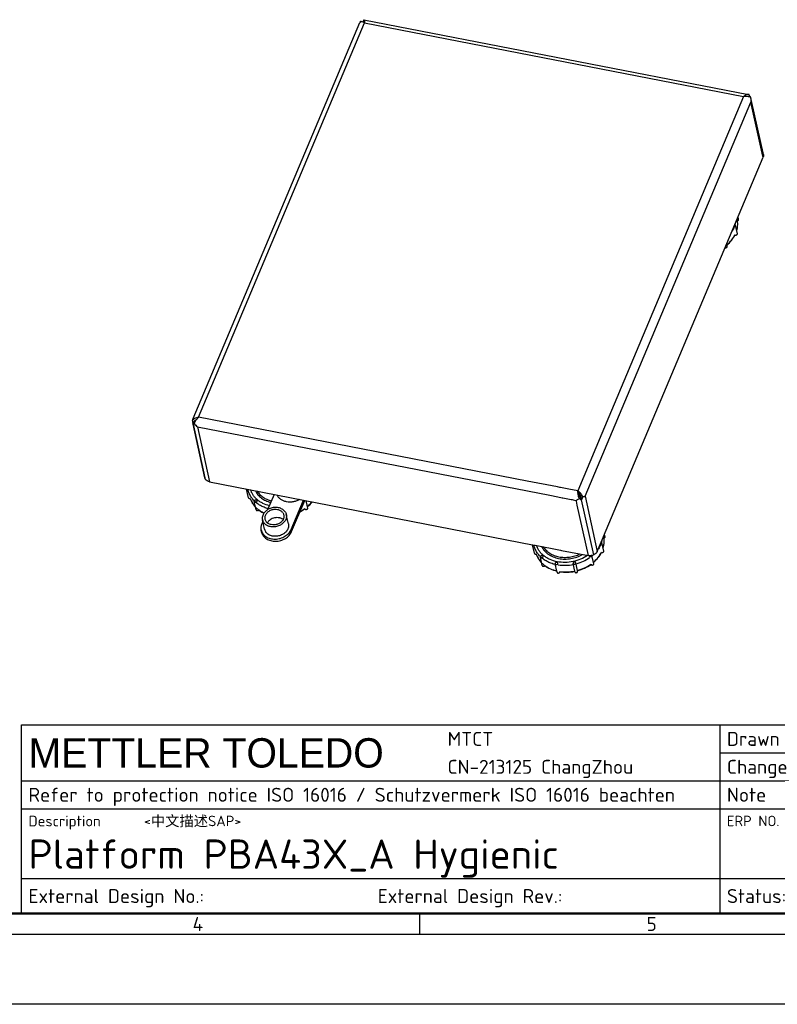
# Model space of a CAD drawing. Header units: millimetres. Extents: x 0 to 1680, y 0 to 1188.
# Tile 5 of 7: x 891 to 1325, y 0 to 564. Entities that reach past the tile are written whole.
import ezdxf
from ezdxf.enums import TextEntityAlignment as Align

# ---------------------------------------------------------------- set-up
doc = ezdxf.new("R2010")
doc.units = ezdxf.units.MM
doc.header["$LTSCALE"] = 4
doc.layers.add('00_COMPONENTS', color=7, linetype='Continuous')
doc.layers.add('AXES', color=7, linetype='Continuous')
doc.layers.add('AM_BOR', color=7, linetype='Continuous', lineweight=50)
doc.styles.add('MT logo', font='avgcbol_.ttf')
doc.styles.add('Note', font='isocpeur.ttf')

# ---------------------------------------------------------------- blocks, each defined once
blk = doc.blocks.new('MT_ISO_A3')
at = {"layer": 'AM_BOR', "lineweight": 50}
blk.add_line((407, 13), (23, 13), dxfattribs=at)
at = {"layer": 'AM_BOR', "lineweight": 25}
for p, q in [((280, 13), (280, 10)), ((410, 10), (20, 10))]:
    blk.add_line(p, q, dxfattribs=at)
at = {"layer": 'Defpoints', "lineweight": 25}
blk.add_line((420, 0), (0, 0), dxfattribs=at)
at = {"layer": 'AM_BOR', "lineweight": 25, "char_height": 2, "attachment_point": 4, "style": 'Note'}
for s, insert in [('\\fISOCPEUR|b0|i0;\\H2.0000;4', (247.5, 11.5)), ('\\fISOCPEUR|b0|i0;\\H2.0000;5', (312.5, 11.5))]:
    blk.add_mtext(s, dxfattribs=dict(at, insert=insert))
blk = doc.blocks.new('*U11')
at = {"layer": 'AM_BOR', "lineweight": 25}
for p, q in [((-184, 27), (0, 27)), ((-184, 0), (-184, 27)), ((-84, 27), (-84, 0)), ((-84, 23), (-12, 23)), ((-184, 19), (0, 19)), ((-184, 15), (0, 15)), ((-184, 5), (0, 5)), ((0, 0), (-184, 0))]:
    blk.add_line(p, q, dxfattribs=at)
at = {"layer": 'AM_BOR', "lineweight": 25, "style": 'Note'}
for s, p in [('Drawn', (-83, 25)), ('Change', (-83, 21)), ('Refer to protection notice ISO 16016 / Schutzvermerk ISO 16016 beachten', (-183, 17)), ('Note', (-83, 17)), ('External Design No.:', (-183, 2.5)), ('External Design Rev.:', (-133, 2.5)), ('Status:', (-83, 2.5))]:
    blk.add_text(s, height=2, dxfattribs=at).set_placement(p, align=Align.MIDDLE_LEFT)
for s, height, p in [('Description', 1.5217, (-183, 14)), ('ERP NO.', 1.5, (-83, 14))]:
    blk.add_text(s, height=height, dxfattribs=at).set_placement(p, align=Align.TOP_LEFT)
at = {"layer": 'AM_BOR', "lineweight": 25}
for tag, height, style, p in [('GEN-TITLE-CMPNY{13.8}', 4.2, 'MT logo', (-183, 23)), ('PLANT{19}', 2, 'Note', (-123, 25)), ('GEN-TITLE-NAME{11}', 2, 'Note', (-72, 25)), ('GEN-TITLE-SCA{4.0}', 2, 'Note', (-22, 25)), ('ADDRESS{19}', 2, 'Note', (-123, 21)), ('GEN-TITLE-ISSM{11}', 2, 'Note', (-72, 21)), ('GEN-TITLE-SIZ{4.0}', 2, 'Note', (-22, 21)), ('NOTE{19}', 2, 'Note', (-72, 17)), ('REPLACES{9}', 2, 'Note', (-20, 17)), ('GEN-TITLE-DES1{23.3}', 4.2, 'Note', (-183, 8.5)), ('GEN-TITLE-NR{15.7}', 4.2, 'Note', (-83, 8.5)), ('GEN-TITLE-DWG{11}', 2, 'Note', (-157.96, 2.5)), ('GEN-TITLE-DWGREV{10}', 2, 'Note', (-106.49, 2.5))]:
    blk.add_attdef(tag, text='', height=height, dxfattribs=dict(at, style=style)).set_placement(p, align=Align.MIDDLE_LEFT)
at = {"layer": 'AM_BOR', "lineweight": 25, "style": 'Note'}
for tag, p in [('GEN-TITLE-DAT{7}', (-34, 25)), ('GEN-TITLE-ISSD{7}', (-34, 21))]:
    blk.add_attdef(tag, text='', height=2, dxfattribs=at).set_placement(p, align=Align.MIDDLE_RIGHT)
blk.add_attdef('GEN-TITLE-DES2{54.3}', text='', height=1.5, dxfattribs=at).set_placement((-166.5, 14), align=Align.TOP_LEFT)
blk.add_attdef('GEN-TITLE-REV{3.3}', text='', height=4.2, dxfattribs=at).set_placement((-8, 8.5), align=Align.MIDDLE_CENTER)
at = {"layer": 'AM_BOR', "lineweight": 25, "style": 'Note', "flags": 8}
for tag, p in [('GEN-TITLE-DACT{8.3}', (-74.02, 2.5)), ('GEN-TITLE-WT{10}', (-48, 2.5)), ('GEN-TITLE-LUNIT{4.3}', (-19.9, 2.5)), ('GEN-TITLE-SHEETS{2}', (-4.5, 2.5))]:
    blk.add_attdef(tag, text='', height=2, dxfattribs=at).set_placement(p, align=Align.MIDDLE_LEFT)
blk.add_attdef('GEN-TITLE-SHEET{2}', text='', height=2, dxfattribs=at).set_placement((-5.5, 2.5), align=Align.MIDDLE_RIGHT)

msp = doc.modelspace()

# ---------------------------------------------------------------- linework, layer by layer
at = {"color": 7, "linetype": 'Continuous'}
for p, q in [((990.33, 335.47), (1085.75, 562.28)), ((1086.07, 562.94), (1085.75, 562.28)), ((1088.09, 563.89), (1088.14, 563.9)), ((1088.14, 563.9), (1308.43, 521.05)), ((1088.38, 562.78), (1088.4, 562.66)), ((1088.4, 562.66), (1088.45, 562.09)), ((1308.7, 520.98), (1308.43, 521.05)), ((1309.69, 519.43), (1309.68, 519.45)), ((1309.95, 518.25), (1309.75, 519.13)), ((1316.72, 487.56), (1309.95, 518.25)), ((1225.36, 267.87), (1316.75, 485.1)), ((1316.91, 486.69), (1316.72, 487.56)), ((989.86, 334.36), (989.85, 334.23)), ((989.85, 334.23), (989.85, 334.23)), ((989.86, 334.36), (990.33, 335.47)), ((990.17, 332.8), (990.11, 333.05)), ((990.22, 332.56), (990.17, 332.8)), ((990.28, 332.3), (990.22, 332.56)), ((990.3, 332.18), (990.28, 332.3)), ((997.08, 301.49), (990.3, 332.18)), ((997.43, 300.65), (997.08, 301.49)), ((999.71, 299.2), (1184.7, 263.22)), ((1210.7, 293.35), (1210.64, 293.6)), ((1223.99, 264.62), (1225.1, 267.27)), ((1225.1, 267.27), (1225.36, 267.87)), ((1184.7, 263.22), (1185.62, 263.04)), ((1185.62, 263.04), (1186.14, 262.94)), ((1186.14, 262.94), (1200.62, 260.12)), ((1200.62, 260.12), (1201.3, 259.99)), ((1201.3, 259.99), (1216.68, 257)), ((1221.79, 259.4), (1223.99, 264.62))]:
    msp.add_line(p, q, dxfattribs=at)
at = {"color": 9, "linetype": 'Continuous'}
for p, q in [((993.46, 336.3), (1088.45, 562.09)), ((1088.45, 562.09), (1305.52, 519.86)), ((1305.52, 519.86), (1224.32, 326.85)), ((1214.83, 290.97), (1309.78, 516.66)), ((1316.23, 487.45), (1309.78, 516.66)), ((1316.42, 486.58), (1316.23, 487.45)), ((1316.75, 485.1), (1316.42, 486.58)), ((990.56, 332.44), (990.69, 332.75)), ((990.69, 332.75), (990.85, 333.13)), ((990.85, 333.13), (990.89, 333.23)), ((990.89, 333.23), (991.27, 334.11)), ((1181.66, 299.69), (993.46, 336.3)), ((990.47, 332.22), (990.56, 332.44)), ((992.75, 330.77), (1194.59, 291.51)), ((992.75, 330.77), (999.71, 299.2)), ((1224.32, 326.85), (1210.53, 294.08)), ((1198.98, 296.33), (1181.66, 299.69)), ((1200.38, 296.05), (1198.98, 296.33)), ((1200.73, 295.99), (1200.38, 296.05)), ((1205.41, 295.07), (1200.73, 295.99)), ((1210.53, 294.08), (1205.41, 295.07)), ((1022.93, 289.76), (1022.93, 289.74)), ((1022.97, 289.77), (1022.97, 289.75)), ((1194.59, 291.51), (1199.15, 290.62)), ((1199.15, 290.62), (1201.62, 290.14)), ((1201.62, 290.14), (1202.09, 290.05)), ((1202.09, 290.05), (1206.77, 289.14)), ((1206.77, 289.14), (1206.89, 289.11)), ((1206.89, 289.11), (1207.24, 289.05)), ((1207.24, 289.05), (1207.29, 289.04)), ((1207.29, 289.04), (1207.86, 288.93)), ((1207.86, 288.93), (1209.46, 288.62)), ((1209.46, 288.62), (1209.71, 288.57)), ((1209.78, 288.24), (1209.71, 288.57)), ((1210.32, 285.81), (1209.78, 288.24)), ((1214.83, 290.97), (1221.79, 259.4)), ((1216.68, 257), (1210.32, 285.81)), ((1186.73, 257.9), (1186.74, 257.88)), ((1186.78, 257.91), (1186.78, 257.89))]:
    msp.add_line(p, q, dxfattribs=at)
at = {"color": 3, "linetype": 'Continuous'}
for p, q in [((997.24, 301.52), (990.47, 332.22)), ((997.24, 301.52), (990.47, 332.22)), ((997.43, 300.65), (997.24, 301.52)), ((997.43, 300.65), (997.24, 301.52)), ((1219.74, 257.41), (1212.78, 288.97)), ((1219.74, 257.41), (1212.78, 288.97))]:
    msp.add_line(p, q, dxfattribs=at)
at = {"color": 7, "linetype": 'Continuous'}
msp.add_lwpolyline([(1210.76, 293.12), (1210.71, 293.28), (1210.7, 293.35)], dxfattribs=at)
for centre, radius, start, end in [((1085.04, 557.39), 5.79, 65.4536, 66.0257), ((1084.81, 556.89), 6.34, 62.3348, 65.433), ((1080.64, 566.87), 8.04, 328.6779, 329.8686), ((1084.35, 555.99), 7.35, 58.814, 62.3741), ((1082.29, 566.02), 6.18, 334.4436, 339.8681), ((1083.99, 555.39), 8.05, 56.3227, 58.8612), ((1306.67, 512.25), 7.7, 97.6656, 98.5537), ((1306.8, 511.28), 8.67, 78.7274, 80.6283), ((1286.59, 509.13), 25.06, 24.5204, 24.9556), ((992.81, 332.4), 3.47, 146.6606, 148.3379), ((999.12, 330.24), 8.29, 133.0381, 135.9211), ((996.83, 335), 6.94, 200.954, 202.9529), ((996.31, 334.78), 6.38, 202.9725, 203.7023), ((989.93, 332.87), 0.907, 327.6088, 330.9534), ((997.73, 337.72), 8.54, 216.0431, 216.9365), ((998.1, 338.01), 9, 217.0054, 233.5563), ((1205.8, 286.98), 8.53, 53.9248, 56.3274), ((1205.62, 286.73), 8.84, 52.6386, 53.9341), ((1205.54, 286.62), 8.97, 51.3941, 52.6395), ((1205.52, 286.59), 9.01, 47.0479, 51.3996), ((1234.07, 296.37), 23.65, 187.8795, 188.8355), ((1203.78, 269.95), 22.47, 260.8685, 261.0312)]:
    msp.add_arc(centre, radius, start, end, dxfattribs=at)
at = {"color": 9, "linetype": 'Continuous'}
for centre, radius, start, end in [((1287.56, 450.7), 13.85, 342.3173, 348.2714), ((1034.71, 293.78), 12.45, 198.9467, 204.1922), ((1034.89, 293.86), 12.65, 204.1844, 207.9218), ((1035.21, 294.04), 13.01, 207.9235, 214.5103), ((1035.54, 294.25), 13.41, 214.4784, 216.0289), ((1040.86, 303.01), 23.32, 297.4669, 305.197), ((1041.45, 302.14), 22.27, 305.2685, 305.4158), ((1211.09, 268.92), 13.85, 342.3173, 348.2714), ((1198.51, 261.92), 12.45, 198.9467, 204.1922), ((1198.7, 262), 12.65, 204.1844, 207.9218), ((1199.02, 262.17), 13.01, 207.9235, 214.5103), ((1199.35, 262.39), 13.41, 214.4784, 216.0289), ((1205.34, 272.74), 20.85, 310.1325, 311.8119), ((1205.25, 270.28), 22.27, 305.2685, 305.4158)]:
    msp.add_arc(centre, radius, start, end, dxfattribs=at)
at = {"color": 3, "linetype": 'Continuous'}
for centre, radius, start, end in [((993.88, 331.99), 3.42, 166.9442, 172.6081), ((993.76, 332.02), 3.3, 157.2393, 166.9521), ((993.97, 331.98), 3.51, 172.602, 176.194), ((1205.42, 287.66), 7.76, 45.7627, 47.2165), ((1205.47, 287.7), 7.69, 38.4723, 45.8131)]:
    msp.add_arc(centre, radius, start, end, dxfattribs=at)
at = {"color": 7, "linetype": 'Continuous'}
for points, knots in [([(1086.08, 562.94), (1086.13, 562.97), (1086.3, 562.99), (1086.75, 562.93), (1087.13, 562.8), (1087.39, 562.68)], [0, 0, 0, 0, 0.142535, 0.356992, 1, 1, 1, 1]), ([(1087.87, 563.35), (1087.85, 563.31), (1087.76, 563.13), (1087.67, 562.96), (1087.59, 562.83)], [0, 0, 0, 0, 0.241869, 1, 1, 1, 1]), ([(1088.14, 563.9), (1088.17, 563.89), (1088.23, 563.82), (1088.27, 563.66), (1088.31, 563.42), (1088.34, 563.23), (1088.35, 563.12)], [0, 0, 0, 0, 0.108873, 0.304388, 0.601838, 1, 1, 1, 1]), ([(1088.35, 563.12), (1088.35, 563.1), (1088.36, 562.98), (1088.37, 562.86), (1088.38, 562.78)], [0, 0, 0, 0, 0.234577, 1, 1, 1, 1]), ([(1308.43, 521.05), (1308.2, 521.09), (1307.7, 521.1), (1306.95, 520.88), (1306.21, 520.46), (1305.75, 520.08), (1305.52, 519.86)], [0, 0, 0, 0, 0.217319, 0.451304, 0.711748, 1, 1, 1, 1]), ([(1308.21, 519.84), (1308.01, 519.87), (1307.16, 519.98), (1306.29, 519.97), (1305.64, 519.88)], [0, 0, 0, 0, 0.239554, 1, 1, 1, 1]), ([(1309.68, 519.45), (1309.59, 519.48), (1309.21, 519.62), (1308.81, 519.72), (1308.5, 519.78)], [0, 0, 0, 0, 0.228639, 1, 1, 1, 1]), ([(1309.02, 520.33), (1308.99, 520.39), (1308.89, 520.6), (1308.78, 520.82), (1308.7, 520.98)], [0, 0, 0, 0, 0.25545, 1, 1, 1, 1]), ([(1309.32, 519.71), (1309.29, 519.76), (1309.19, 519.97), (1309.09, 520.18), (1309.02, 520.33)], [0, 0, 0, 0, 0.255009, 1, 1, 1, 1]), ([(1309.78, 516.66), (1309.81, 516.89), (1309.9, 517.81), (1309.84, 518.75), (1309.69, 519.43)], [0, 0, 0, 0, 0.249011, 1, 1, 1, 1]), ([(1316.91, 486.69), (1316.97, 486.43), (1316.99, 485.88), (1316.85, 485.35), (1316.75, 485.1)], [0, 0, 0, 0, 0.490902, 1, 1, 1, 1]), ([(1301.63, 443.05), (1301.77, 443.52), (1302, 444.47), (1302.19, 445.92), (1302.21, 447.36), (1302.12, 448.32), (1302.05, 448.79)], [0, 0, 0, 0, 0.254293, 0.505107, 0.753353, 1, 1, 1, 1]), ([(1296.08, 434.85), (1297.05, 435.67), (1298.8, 437.46), (1300.16, 439.58), (1300.7, 440.67)], [0, 0, 0, 0, 0.5113, 1, 1, 1, 1]), ([(989.85, 334.23), (989.88, 334.09), (990.02, 333.51), (990.18, 332.94), (990.34, 332.51)], [0, 0, 0, 0, 0.239509, 1, 1, 1, 1]), ([(989.91, 334.31), (989.96, 334.4), (990.2, 334.73), (990.5, 335.02), (990.75, 335.21)], [0, 0, 0, 0, 0.245659, 1, 1, 1, 1]), ([(990.75, 335.21), (990.93, 335.36), (991.76, 335.9), (992.73, 336.19), (993.46, 336.3)], [0, 0, 0, 0, 0.238899, 1, 1, 1, 1]), ([(990.83, 332.7), (990.89, 332.8), (991.12, 333.22), (991.37, 333.63), (991.57, 333.93)], [0, 0, 0, 0, 0.237659, 1, 1, 1, 1]), ([(991.57, 333.93), (991.92, 334.49), (992.43, 335.2), (993.02, 335.85), (993.17, 336.01)], [0, 0, 0, 0, 0.754316, 1, 1, 1, 1]), ([(990.47, 332.22), (990.49, 332.21), (990.59, 332.24), (990.65, 332.32), (990.69, 332.39)], [0, 0, 0, 0, 0.205962, 1, 1, 1, 1]), ([(990.72, 332.43), (990.73, 332.45), (990.77, 332.54), (990.81, 332.63), (990.83, 332.7)], [0, 0, 0, 0, 0.23042, 1, 1, 1, 1]), ([(999.71, 299.2), (999.24, 299.29), (998.35, 299.61), (997.66, 300.28), (997.43, 300.65)], [0, 0, 0, 0, 0.523833, 1, 1, 1, 1]), ([(1026.01, 294.07), (1026.2, 293.68), (1026.63, 292.91), (1027.43, 291.83), (1028.36, 290.84), (1029.79, 289.62), (1031.89, 288.37), (1033.76, 287.7), (1034.73, 287.45)], [0, 0, 0, 0, 0.115955, 0.23381, 0.354084, 0.477166, 0.732298, 1, 1, 1, 1]), ([(1027.05, 293.86), (1027.46, 293.19), (1028.45, 291.93), (1030.34, 290.35), (1032.59, 289.12), (1034.25, 288.56), (1035.11, 288.35)], [0, 0, 0, 0, 0.234234, 0.478157, 0.733415, 1, 1, 1, 1]), ([(1210.65, 293.13), (1210.64, 293.21), (1210.59, 293.53), (1210.56, 293.84), (1210.53, 294.08)], [0, 0, 0, 0, 0.262944, 1, 1, 1, 1]), ([(1022.93, 289.74), (1023.09, 289.28), (1023.46, 288.37), (1024.17, 287.07), (1025.02, 285.85), (1025.68, 285.09), (1026.03, 284.73)], [0, 0, 0, 0, 0.246022, 0.494066, 0.745116, 1, 1, 1, 1]), ([(1043.81, 287.8), (1043.19, 287.92), (1042.3, 288.19), (1041.2, 288.71), (1040.45, 289.18), (1039.78, 289.71), (1039.2, 290.31), (1038.71, 290.96), (1038.45, 291.43), (1038.34, 291.68)], [0, 0, 0, 0, 0.269195, 0.398986, 0.525297, 0.6482, 0.76796, 0.885021, 1, 1, 1, 1]), ([(1051.46, 289.12), (1050.89, 288.79), (1049.68, 288.23), (1047.74, 287.72), (1045.76, 287.56), (1044.44, 287.68), (1043.81, 287.8)], [0, 0, 0, 0, 0.249482, 0.502476, 0.754183, 1, 1, 1, 1]), ([(1055.79, 284.94), (1056.05, 285.15), (1057.02, 286.02), (1057.92, 286.99), (1058.52, 287.76)], [0, 0, 0, 0, 0.25428, 1, 1, 1, 1]), ([(1209.71, 288.57), (1209.85, 288.64), (1210.46, 288.99), (1211.03, 289.43), (1211.44, 289.79)], [0, 0, 0, 0, 0.222775, 1, 1, 1, 1]), ([(1211.44, 289.79), (1211.17, 290.5), (1210.92, 291.49), (1210.74, 292.49), (1210.7, 292.74)], [0, 0, 0, 0, 0.75503, 1, 1, 1, 1]), ([(1211.44, 289.79), (1211.53, 289.69), (1211.92, 289.34), (1212.39, 289.06), (1212.78, 288.97)], [0, 0, 0, 0, 0.248152, 1, 1, 1, 1]), ([(1213.46, 290.73), (1213.36, 290.96), (1212.89, 291.87), (1212.22, 292.66), (1211.66, 293.19)], [0, 0, 0, 0, 0.247316, 1, 1, 1, 1]), ([(1212.78, 288.97), (1212.87, 289.11), (1213.19, 289.66), (1213.37, 290.27), (1213.46, 290.73)], [0, 0, 0, 0, 0.260618, 1, 1, 1, 1]), ([(1213.46, 290.73), (1213.73, 290.75), (1214.19, 290.8), (1214.65, 290.9), (1214.83, 290.97)], [0, 0, 0, 0, 0.576527, 1, 1, 1, 1]), ([(1027.88, 283.11), (1028.11, 282.94), (1029.06, 282.26), (1030.08, 281.69), (1030.87, 281.32)], [0, 0, 0, 0, 0.246081, 1, 1, 1, 1]), ([(1051.52, 282.09), (1051.77, 282.22), (1052.76, 282.75), (1053.7, 283.35), (1054.38, 283.84)], [0, 0, 0, 0, 0.252313, 1, 1, 1, 1]), ([(1225.16, 261.27), (1225.3, 261.74), (1225.52, 262.7), (1225.71, 264.14), (1225.74, 265.59), (1225.65, 266.54), (1225.58, 267.02)], [0, 0, 0, 0, 0.254293, 0.505107, 0.753353, 1, 1, 1, 1]), ([(1189.82, 262.21), (1190.03, 261.78), (1190.5, 260.94), (1191.39, 259.78), (1192.44, 258.72), (1194.07, 257.44), (1196.45, 256.16), (1199.67, 255.22), (1202.53, 254.94), (1204.88, 255.03), (1207.25, 255.32), (1210.13, 256.07), (1212.3, 257.05), (1213.33, 257.64)], [0, 0, 0, 0, 0.053775, 0.108536, 0.164559, 0.222045, 0.341599, 0.467375, 0.598227, 0.665036, 0.732339, 0.867054, 1, 1, 1, 1]), ([(1190.86, 262), (1191.08, 261.64), (1191.56, 260.95), (1192.72, 259.65), (1194.48, 258.25), (1196.99, 257.01), (1199.8, 256.21), (1202.8, 255.89), (1205.88, 256.07), (1208.92, 256.73), (1210.85, 257.48), (1211.78, 257.93)], [0, 0, 0, 0, 0.054194, 0.109449, 0.22367, 0.343641, 0.46919, 0.599336, 0.732501, 0.866744, 1, 1, 1, 1]), ([(1221.79, 259.4), (1221.61, 258.97), (1221.03, 258.16), (1220.2, 257.62), (1219.74, 257.41)], [0, 0, 0, 0, 0.478516, 1, 1, 1, 1]), ([(1186.74, 257.88), (1186.9, 257.42), (1187.26, 256.51), (1187.97, 255.21), (1188.83, 253.99), (1189.49, 253.23), (1189.84, 252.87)], [0, 0, 0, 0, 0.246022, 0.494066, 0.745116, 1, 1, 1, 1]), ([(1219.74, 257.41), (1219.27, 257.18), (1218.25, 256.88), (1217.18, 256.9), (1216.68, 257)], [0, 0, 0, 0, 0.504088, 1, 1, 1, 1]), ([(1219.6, 253.08), (1220.57, 253.9), (1222.33, 255.69), (1223.69, 257.8), (1224.22, 258.89)], [0, 0, 0, 0, 0.5113, 1, 1, 1, 1]), ([(1191.69, 251.25), (1192.68, 250.51), (1194.87, 249.22), (1197.28, 248.41), (1198.53, 248.1)], [0, 0, 0, 0, 0.488768, 1, 1, 1, 1]), ([(1210.43, 248.34), (1211.83, 248.72), (1214.54, 249.7), (1217.04, 251.15), (1218.19, 251.97)], [0, 0, 0, 0, 0.50541, 1, 1, 1, 1]), ([(1200.27, 247.76), (1201.68, 247.54), (1204.57, 247.36), (1207.45, 247.68), (1208.87, 247.97)], [0, 0, 0, 0, 0.495251, 1, 1, 1, 1])]:
    msp.add_open_spline(points, degree=3, knots=knots, dxfattribs=at)
at = {"color": 3, "linetype": 'Continuous'}
for points, knots in [([(1087.59, 562.62), (1087.62, 562.64), (1087.72, 562.7), (1087.84, 562.73), (1087.92, 562.72)], [0, 0, 0, 0, 0.302462, 1, 1, 1, 1]), ([(1087.92, 562.72), (1088.01, 562.7), (1088.13, 562.59), (1088.25, 562.39), (1088.31, 562.26), (1088.34, 562.18)], [0, 0, 0, 0, 0.390116, 0.663167, 1, 1, 1, 1]), ([(990.72, 333.3), (990.87, 333.66), (991.33, 334.35), (991.98, 334.85), (992.34, 335.05)], [0, 0, 0, 0, 0.489625, 1, 1, 1, 1]), ([(990.47, 332.22), (990.49, 332.24), (990.59, 332.35), (990.69, 332.47), (990.77, 332.56)], [0, 0, 0, 0, 0.229778, 1, 1, 1, 1]), ([(1212.78, 288.97), (1212.51, 289.24), (1212.04, 289.87), (1211.34, 291.25), (1210.98, 292.38), (1210.76, 293.12)], [0, 0, 0, 0, 0.241083, 0.501093, 1, 1, 1, 1]), ([(1212.78, 288.97), (1212.82, 289.6), (1212.57, 290.88), (1211.9, 291.98), (1211.5, 292.48)], [0, 0, 0, 0, 0.491847, 1, 1, 1, 1])]:
    msp.add_open_spline(points, degree=3, knots=knots, dxfattribs=at)
at = {"color": 9, "linetype": 'Continuous'}
for points, knots in [([(1301.62, 443.14), (1301.78, 443.67), (1302.03, 444.75), (1302.21, 446.39), (1302.18, 448.02), (1302.01, 449.09), (1301.9, 449.61)], [0, 0, 0, 0, 0.255351, 0.506183, 0.7539, 1, 1, 1, 1]), ([(1296.04, 435), (1297.01, 435.81), (1298.75, 437.56), (1300.11, 439.64), (1300.65, 440.71)], [0, 0, 0, 0, 0.512308, 1, 1, 1, 1]), ([(1300.3, 445.25), (1300.21, 445.03), (1299.81, 444.15), (1299.34, 443.32), (1298.95, 442.71)], [0, 0, 0, 0, 0.246224, 1, 1, 1, 1]), ([(1023.52, 290.51), (1023.11, 291.15), (1022.39, 292.49), (1021.93, 293.93), (1021.77, 294.67)], [0, 0, 0, 0, 0.503143, 1, 1, 1, 1]), ([(1033.94, 285.55), (1032.66, 285.87), (1030.8, 286.54), (1028.56, 287.81), (1027.07, 288.91), (1025.77, 290.16), (1024.66, 291.54), (1023.78, 293.03), (1023.34, 294.08), (1023.17, 294.62)], [0, 0, 0, 0, 0.269516, 0.399081, 0.525022, 0.64756, 0.767126, 0.884342, 1, 1, 1, 1]), ([(1025.35, 288.27), (1025.17, 288.44), (1024.51, 289.14), (1023.92, 289.91), (1023.52, 290.51)], [0, 0, 0, 0, 0.253547, 1, 1, 1, 1]), ([(1033.23, 283.87), (1032.46, 284.08), (1030.97, 284.58), (1028.87, 285.57), (1026.98, 286.79), (1025.86, 287.76), (1025.35, 288.27)], [0, 0, 0, 0, 0.261567, 0.515497, 0.761548, 1, 1, 1, 1]), ([(1055.76, 285.08), (1056.01, 285.29), (1056.95, 286.13), (1057.82, 287.05), (1058.41, 287.78)], [0, 0, 0, 0, 0.254455, 1, 1, 1, 1]), ([(1024.7, 286.37), (1024.8, 286.23), (1025.22, 285.67), (1025.68, 285.15), (1026.05, 284.78)], [0, 0, 0, 0, 0.247696, 1, 1, 1, 1]), ([(1026.05, 284.78), (1026.19, 284.63), (1026.78, 284.06), (1027.42, 283.53), (1027.92, 283.17)], [0, 0, 0, 0, 0.246898, 1, 1, 1, 1]), ([(1027.92, 283.17), (1028.15, 283), (1029.11, 282.34), (1030.13, 281.77), (1030.93, 281.41)], [0, 0, 0, 0, 0.245607, 1, 1, 1, 1]), ([(1225.15, 261.37), (1225.31, 261.9), (1225.56, 262.98), (1225.74, 264.62), (1225.7, 266.25), (1225.54, 267.31), (1225.42, 267.84)], [0, 0, 0, 0, 0.255351, 0.506183, 0.7539, 1, 1, 1, 1]), ([(1187.33, 258.65), (1186.91, 259.28), (1186.2, 260.62), (1185.74, 262.07), (1185.57, 262.81)], [0, 0, 0, 0, 0.503143, 1, 1, 1, 1]), ([(1216.17, 257.08), (1214.94, 256.23), (1212.26, 254.77), (1207.89, 253.41), (1203.34, 252.9), (1198.88, 253.27), (1195.4, 254.33), (1192.93, 255.6), (1191.27, 256.73), (1189.83, 258.02), (1188.61, 259.47), (1187.64, 261.05), (1187.16, 262.18), (1186.97, 262.76)], [0, 0, 0, 0, 0.13226, 0.267441, 0.40246, 0.534265, 0.660379, 0.720932, 0.779679, 0.836704, 0.892208, 0.946504, 1, 1, 1, 1]), ([(1223.82, 263.47), (1223.73, 263.25), (1223.34, 262.38), (1222.87, 261.54), (1222.47, 260.94)], [0, 0, 0, 0, 0.246224, 1, 1, 1, 1]), ([(1189.15, 256.41), (1188.98, 256.58), (1188.32, 257.28), (1187.72, 258.05), (1187.33, 258.65)], [0, 0, 0, 0, 0.253547, 1, 1, 1, 1]), ([(1188.51, 254.5), (1188.61, 254.37), (1189.03, 253.81), (1189.49, 253.29), (1189.86, 252.91)], [0, 0, 0, 0, 0.247696, 1, 1, 1, 1]), ([(1197.72, 251.83), (1196.89, 252.03), (1195.26, 252.52), (1192.97, 253.54), (1190.92, 254.83), (1189.7, 255.86), (1189.15, 256.41)], [0, 0, 0, 0, 0.262263, 0.516499, 0.762327, 1, 1, 1, 1]), ([(1217.37, 255.71), (1216.21, 254.89), (1213.72, 253.45), (1211.01, 252.47), (1209.61, 252.09)], [0, 0, 0, 0, 0.494287, 1, 1, 1, 1]), ([(1219.57, 253.22), (1220.53, 254.03), (1222.28, 255.79), (1223.63, 257.86), (1224.17, 258.93)], [0, 0, 0, 0, 0.512308, 1, 1, 1, 1]), ([(1189.86, 252.91), (1190, 252.77), (1190.59, 252.19), (1191.23, 251.67), (1191.73, 251.3)], [0, 0, 0, 0, 0.246898, 1, 1, 1, 1]), ([(1191.73, 251.3), (1192.71, 250.59), (1194.89, 249.34), (1197.27, 248.54), (1198.51, 248.25)], [0, 0, 0, 0, 0.487827, 1, 1, 1, 1]), ([(1208.05, 251.72), (1206.62, 251.43), (1203.74, 251.1), (1200.84, 251.28), (1199.44, 251.5)], [0, 0, 0, 0, 0.505021, 1, 1, 1, 1]), ([(1200.23, 247.91), (1201.63, 247.7), (1204.53, 247.52), (1207.41, 247.85), (1208.84, 248.14)], [0, 0, 0, 0, 0.494979, 1, 1, 1, 1]), ([(1210.4, 248.51), (1211.79, 248.88), (1214.48, 249.86), (1216.96, 251.28), (1218.11, 252.1)], [0, 0, 0, 0, 0.505645, 1, 1, 1, 1])]:
    msp.add_open_spline(points, degree=3, knots=knots, dxfattribs=at)
at = {"layer": '00_COMPONENTS', "color": 7, "linetype": 'Continuous'}
msp.add_arc((1199.93, 311.95), 23.47, 299.0727, 300.815, dxfattribs=at)
at = {"layer": 'AXES', "color": 6, "linetype": 'Continuous'}
for p, q in [((1301.98, 441.35), (1300.91, 446.21)), ((1302.72, 449.57), (1302.41, 451.01)), ((1302.72, 449.57), (1302.72, 449.58)), ((1296.04, 434.87), (1295.9, 435.54)), ((1296.21, 434.1), (1296.04, 434.87)), ((1021.95, 290.15), (1020.87, 295.01)), ((1020.87, 295.01), (1020.88, 295)), ((1021.95, 290.15), (1021.95, 290.14)), ((1026.42, 283.16), (1025.34, 288.02)), ((1055.76, 284.96), (1055, 288.45)), ((1055.93, 284.19), (1055.76, 284.96)), ((1226.25, 267.8), (1225.93, 269.24)), ((1226.25, 267.8), (1226.25, 267.81)), ((1185.75, 258.29), (1184.68, 263.15)), ((1184.68, 263.15), (1184.68, 263.14)), ((1225.5, 259.58), (1224.43, 264.43)), ((1185.75, 258.29), (1185.76, 258.28)), ((1190.22, 251.3), (1189.15, 256.15)), ((1219.57, 253.1), (1218.7, 257.05)), ((1198.55, 248.14), (1197.64, 252.26)), ((1198.71, 247.4), (1198.55, 248.14)), ((1208.87, 248), (1207.87, 252.51)), ((1210.43, 248.37), (1209.44, 252.86)), ((1210.51, 248), (1210.43, 248.37)), ((1219.74, 252.33), (1219.57, 253.1)), ((1200.27, 247.75), (1200.27, 247.76)), ((1208.94, 247.66), (1208.87, 248))]:
    msp.add_line(p, q, dxfattribs=at)
at = {"layer": 'AXES', "color": 7, "linetype": 'Continuous'}
for p, q in [((1036.66, 292.01), (1032.97, 283.25)), ((1046.44, 271.94), (1053.51, 288.74)), ((1030.18, 276.61), (1029.59, 275.22)), ((1031.18, 272.07), (1029.99, 277.47)), ((1044.85, 275.09), (1043.66, 280.49)), ((1029.49, 270.43), (1029.23, 271.64))]:
    msp.add_line(p, q, dxfattribs=at)
at = {"layer": 'AXES', "color": 3, "linetype": 'Continuous'}
msp.add_line((1046.71, 270.73), (1054.23, 288.6), dxfattribs=at)
at = {"layer": 'AXES', "color": 9, "linetype": 'Continuous'}
msp.add_line((1046.71, 270.73), (1046.44, 271.94), dxfattribs=at)
at = {"layer": 'AXES', "color": 6, "linetype": 'Continuous'}
for centre, radius, start, end in [((1021.36, 295.12), 0.494, 183.9232, 192.3922), ((1054.09, 289.1), 0.833, 307.6355, 314.5064), ((1185.16, 263.25), 0.494, 183.9232, 192.3922), ((1217.59, 256.95), 0.497, 178.2788, 192.3817), ((1199.79, 247.64), 0.492, 12.4286, 14.0732)]:
    msp.add_arc(centre, radius, start, end, dxfattribs=at)
for points, knots in [([(1300.05, 445.4), (1300.14, 445.4), (1300.31, 445.42), (1300.55, 445.53), (1300.75, 445.68), (1300.84, 445.82), (1300.87, 445.89)], [0, 0, 0, 0, 0.262318, 0.52248, 0.770322, 1, 1, 1, 1]), ([(1300.91, 446.21), (1300.9, 446.25), (1300.87, 446.33), (1300.76, 446.48), (1300.64, 446.56), (1300.55, 446.6)], [0, 0, 0, 0, 0.237516, 0.481171, 1, 1, 1, 1]), ([(1300.87, 445.89), (1300.89, 445.94), (1300.92, 446.05), (1300.92, 446.16), (1300.91, 446.21)], [0, 0, 0, 0, 0.508907, 1, 1, 1, 1]), ([(1302.01, 448.78), (1302.12, 448.79), (1302.33, 448.86), (1302.58, 449.05), (1302.71, 449.26), (1302.74, 449.44), (1302.73, 449.53), (1302.72, 449.57)], [0, 0, 0, 0, 0.276361, 0.539096, 0.778138, 0.890517, 1, 1, 1, 1]), ([(1300.65, 440.67), (1300.75, 440.61), (1301, 440.52), (1301.32, 440.55), (1301.57, 440.64), (1301.78, 440.78), (1301.9, 440.92), (1301.94, 441.03)], [0, 0, 0, 0, 0.242752, 0.504813, 0.636761, 0.764839, 1, 1, 1, 1]), ([(1301.94, 441.03), (1301.97, 441.08), (1301.99, 441.19), (1301.99, 441.3), (1301.98, 441.35)], [0, 0, 0, 0, 0.508907, 1, 1, 1, 1]), ([(1294.98, 433.37), (1295.13, 433.3), (1295.49, 433.26), (1295.82, 433.39), (1295.95, 433.5)], [0, 0, 0, 0, 0.492913, 1, 1, 1, 1]), ([(1295.95, 433.5), (1296, 433.53), (1296.09, 433.62), (1296.19, 433.77), (1296.23, 433.94), (1296.23, 434.05), (1296.21, 434.1)], [0, 0, 0, 0, 0.271646, 0.527307, 0.768065, 1, 1, 1, 1]), ([(1020.88, 295), (1020.89, 294.94), (1020.94, 294.83), (1021.07, 294.69), (1021.25, 294.6), (1021.52, 294.53), (1021.89, 294.56), (1022.15, 294.71), (1022.25, 294.81)], [0, 0, 0, 0, 0.107637, 0.220337, 0.340757, 0.469067, 0.737883, 1, 1, 1, 1]), ([(1021.95, 290.14), (1021.96, 290.1), (1021.99, 290.01), (1022.11, 289.86), (1022.33, 289.72), (1022.65, 289.67), (1022.87, 289.71), (1022.98, 289.75)], [0, 0, 0, 0, 0.108993, 0.221297, 0.461095, 0.724647, 1, 1, 1, 1]), ([(1026.73, 288.65), (1026.67, 288.7), (1026.53, 288.78), (1026.29, 288.83), (1026.03, 288.82), (1025.79, 288.74), (1025.57, 288.61), (1025.41, 288.43), (1025.33, 288.23), (1025.33, 288.08), (1025.34, 288.02)], [0, 0, 0, 0, 0.120449, 0.250003, 0.385553, 0.522019, 0.654053, 0.777699, 0.891997, 1, 1, 1, 1]), ([(1025.34, 288.02), (1025.36, 287.96), (1025.4, 287.85), (1025.48, 287.76), (1025.53, 287.72)], [0, 0, 0, 0, 0.489832, 1, 1, 1, 1]), ([(1025.53, 287.72), (1025.58, 287.68), (1025.72, 287.6), (1025.97, 287.54), (1026.22, 287.56), (1026.47, 287.63), (1026.68, 287.77), (1026.84, 287.94), (1026.92, 288.15), (1026.92, 288.29), (1026.91, 288.36)], [0, 0, 0, 0, 0.120449, 0.250003, 0.385553, 0.522019, 0.654053, 0.777699, 0.891997, 1, 1, 1, 1]), ([(1026.91, 288.36), (1026.9, 288.42), (1026.85, 288.52), (1026.77, 288.61), (1026.73, 288.65)], [0, 0, 0, 0, 0.489832, 1, 1, 1, 1]), ([(1054.08, 288.24), (1054.17, 288.25), (1054.36, 288.29), (1054.53, 288.38), (1054.6, 288.44)], [0, 0, 0, 0, 0.506189, 1, 1, 1, 1]), ([(1026.42, 283.16), (1026.43, 283.1), (1026.47, 282.99), (1026.55, 282.91), (1026.6, 282.87)], [0, 0, 0, 0, 0.489832, 1, 1, 1, 1]), ([(1026.6, 282.87), (1026.69, 282.79), (1026.93, 282.69), (1027.25, 282.69), (1027.5, 282.77), (1027.68, 282.86), (1027.82, 282.98), (1027.89, 283.08), (1027.92, 283.13)], [0, 0, 0, 0, 0.236928, 0.496397, 0.628846, 0.758493, 0.882719, 1, 1, 1, 1]), ([(1054.37, 283.85), (1054.38, 283.79), (1054.43, 283.69), (1054.54, 283.55), (1054.7, 283.45), (1054.95, 283.37), (1055.3, 283.38), (1055.56, 283.5), (1055.67, 283.58)], [0, 0, 0, 0, 0.107623, 0.21957, 0.338617, 0.465324, 0.733003, 1, 1, 1, 1]), ([(1055.67, 283.58), (1055.72, 283.62), (1055.81, 283.71), (1055.91, 283.86), (1055.95, 284.03), (1055.95, 284.14), (1055.93, 284.19)], [0, 0, 0, 0, 0.271646, 0.527307, 0.768065, 1, 1, 1, 1]), ([(1225.54, 267), (1225.65, 267.02), (1225.85, 267.09), (1226.1, 267.27), (1226.23, 267.49), (1226.27, 267.67), (1226.26, 267.76), (1226.25, 267.8)], [0, 0, 0, 0, 0.276361, 0.539096, 0.778138, 0.890517, 1, 1, 1, 1]), ([(1184.68, 263.14), (1184.7, 263.08), (1184.75, 262.97), (1184.88, 262.83), (1185.05, 262.74), (1185.33, 262.67), (1185.7, 262.7), (1185.96, 262.85), (1186.06, 262.95)], [0, 0, 0, 0, 0.107637, 0.220337, 0.340757, 0.469067, 0.737883, 1, 1, 1, 1]), ([(1223.57, 263.63), (1223.66, 263.63), (1223.84, 263.65), (1224.08, 263.75), (1224.28, 263.91), (1224.37, 264.04), (1224.4, 264.12)], [0, 0, 0, 0, 0.262318, 0.52248, 0.770322, 1, 1, 1, 1]), ([(1224.43, 264.43), (1224.42, 264.48), (1224.39, 264.56), (1224.29, 264.71), (1224.17, 264.79), (1224.08, 264.83)], [0, 0, 0, 0, 0.237516, 0.481171, 1, 1, 1, 1]), ([(1224.4, 264.12), (1224.42, 264.17), (1224.45, 264.27), (1224.44, 264.38), (1224.43, 264.43)], [0, 0, 0, 0, 0.508907, 1, 1, 1, 1]), ([(1225.47, 259.26), (1225.49, 259.31), (1225.52, 259.42), (1225.51, 259.52), (1225.5, 259.58)], [0, 0, 0, 0, 0.508907, 1, 1, 1, 1]), ([(1185.76, 258.28), (1185.77, 258.24), (1185.8, 258.15), (1185.91, 258), (1186.14, 257.86), (1186.46, 257.81), (1186.68, 257.85), (1186.78, 257.88)], [0, 0, 0, 0, 0.108993, 0.221297, 0.461095, 0.724647, 1, 1, 1, 1]), ([(1190.53, 256.79), (1190.47, 256.84), (1190.33, 256.92), (1190.09, 256.97), (1189.84, 256.96), (1189.59, 256.88), (1189.38, 256.75), (1189.22, 256.57), (1189.14, 256.36), (1189.14, 256.22), (1189.15, 256.15)], [0, 0, 0, 0, 0.120449, 0.250003, 0.385553, 0.522019, 0.654053, 0.777699, 0.891997, 1, 1, 1, 1]), ([(1189.15, 256.15), (1189.16, 256.1), (1189.21, 255.99), (1189.29, 255.9), (1189.33, 255.86)], [0, 0, 0, 0, 0.489832, 1, 1, 1, 1]), ([(1189.33, 255.86), (1189.39, 255.81), (1189.53, 255.73), (1189.77, 255.68), (1190.03, 255.69), (1190.27, 255.77), (1190.49, 255.9), (1190.64, 256.08), (1190.73, 256.29), (1190.73, 256.43), (1190.71, 256.5)], [0, 0, 0, 0, 0.120449, 0.250003, 0.385553, 0.522019, 0.654053, 0.777699, 0.891997, 1, 1, 1, 1]), ([(1190.71, 256.5), (1190.7, 256.55), (1190.66, 256.66), (1190.58, 256.75), (1190.53, 256.79)], [0, 0, 0, 0, 0.489832, 1, 1, 1, 1]), ([(1217.11, 256.84), (1217.12, 256.79), (1217.16, 256.68), (1217.28, 256.55), (1217.44, 256.45), (1217.69, 256.37), (1218.04, 256.38), (1218.3, 256.49), (1218.41, 256.58)], [0, 0, 0, 0, 0.107623, 0.21957, 0.338617, 0.465324, 0.733003, 1, 1, 1, 1]), ([(1218.41, 256.58), (1218.48, 256.64), (1218.61, 256.78), (1218.67, 256.96), (1218.68, 257.04)], [0, 0, 0, 0, 0.524019, 1, 1, 1, 1]), ([(1224.18, 258.9), (1224.28, 258.83), (1224.53, 258.75), (1224.85, 258.78), (1225.1, 258.87), (1225.3, 259), (1225.43, 259.15), (1225.47, 259.26)], [0, 0, 0, 0, 0.242752, 0.504813, 0.636761, 0.764839, 1, 1, 1, 1]), ([(1190.22, 251.3), (1190.24, 251.24), (1190.28, 251.13), (1190.36, 251.04), (1190.4, 251.01)], [0, 0, 0, 0, 0.489832, 1, 1, 1, 1]), ([(1190.4, 251.01), (1190.5, 250.93), (1190.73, 250.82), (1191.06, 250.83), (1191.31, 250.9), (1191.48, 251), (1191.63, 251.12), (1191.7, 251.22), (1191.73, 251.27)], [0, 0, 0, 0, 0.236928, 0.496397, 0.628846, 0.758493, 0.882719, 1, 1, 1, 1]), ([(1198.68, 253.05), (1198.55, 253.08), (1198.27, 253.07), (1197.96, 252.93), (1197.77, 252.75), (1197.67, 252.59), (1197.62, 252.43), (1197.63, 252.31), (1197.64, 252.26)], [0, 0, 0, 0, 0.268055, 0.53536, 0.661704, 0.780487, 0.89234, 1, 1, 1, 1]), ([(1197.64, 252.26), (1197.65, 252.21), (1197.7, 252.1), (1197.81, 251.96), (1197.97, 251.86), (1198.1, 251.83), (1198.16, 251.81)], [0, 0, 0, 0, 0.231086, 0.471545, 0.72757, 1, 1, 1, 1]), ([(1198.16, 251.81), (1198.29, 251.79), (1198.57, 251.8), (1198.89, 251.94), (1199.08, 252.12), (1199.17, 252.27), (1199.22, 252.44), (1199.21, 252.55), (1199.2, 252.6)], [0, 0, 0, 0, 0.268055, 0.53536, 0.661704, 0.780487, 0.89234, 1, 1, 1, 1]), ([(1199.2, 252.6), (1199.19, 252.66), (1199.15, 252.77), (1199.03, 252.9), (1198.87, 253), (1198.75, 253.04), (1198.68, 253.05)], [0, 0, 0, 0, 0.231086, 0.471545, 0.72757, 1, 1, 1, 1]), ([(1208.51, 253.29), (1208.41, 253.27), (1208.22, 253.19), (1207.99, 253.01), (1207.88, 252.8), (1207.86, 252.63), (1207.86, 252.55), (1207.87, 252.51)], [0, 0, 0, 0, 0.276918, 0.538371, 0.777069, 0.889777, 1, 1, 1, 1]), ([(1207.87, 252.51), (1207.88, 252.47), (1207.91, 252.39), (1208.01, 252.25), (1208.2, 252.11), (1208.49, 252.03), (1208.7, 252.05), (1208.8, 252.08)], [0, 0, 0, 0, 0.109951, 0.222493, 0.461301, 0.723208, 1, 1, 1, 1]), ([(1209.44, 252.86), (1209.43, 252.9), (1209.4, 252.98), (1209.3, 253.12), (1209.1, 253.26), (1208.81, 253.33), (1208.61, 253.32), (1208.51, 253.29)], [0, 0, 0, 0, 0.109951, 0.222493, 0.461301, 0.723208, 1, 1, 1, 1]), ([(1208.8, 252.08), (1208.9, 252.1), (1209.09, 252.17), (1209.31, 252.36), (1209.43, 252.56), (1209.45, 252.73), (1209.44, 252.82), (1209.44, 252.86)], [0, 0, 0, 0, 0.276918, 0.538371, 0.777069, 0.889777, 1, 1, 1, 1]), ([(1218.18, 251.98), (1218.19, 251.93), (1218.23, 251.82), (1218.35, 251.69), (1218.51, 251.59), (1218.76, 251.51), (1219.11, 251.52), (1219.37, 251.64), (1219.48, 251.72)], [0, 0, 0, 0, 0.107623, 0.21957, 0.338617, 0.465324, 0.733003, 1, 1, 1, 1]), ([(1219.48, 251.72), (1219.53, 251.76), (1219.62, 251.85), (1219.71, 252), (1219.76, 252.16), (1219.75, 252.28), (1219.74, 252.33)], [0, 0, 0, 0, 0.271646, 0.527307, 0.768065, 1, 1, 1, 1]), ([(1198.71, 247.4), (1198.72, 247.35), (1198.77, 247.24), (1198.89, 247.11), (1199.04, 247.01), (1199.17, 246.97), (1199.23, 246.96)], [0, 0, 0, 0, 0.231086, 0.471545, 0.72757, 1, 1, 1, 1]), ([(1199.23, 246.96), (1199.37, 246.93), (1199.64, 246.94), (1199.96, 247.08), (1200.15, 247.26), (1200.24, 247.41), (1200.29, 247.58), (1200.29, 247.69), (1200.27, 247.75)], [0, 0, 0, 0, 0.268055, 0.53536, 0.661704, 0.780487, 0.89234, 1, 1, 1, 1]), ([(1208.94, 247.66), (1208.95, 247.61), (1208.98, 247.53), (1209.08, 247.39), (1209.28, 247.25), (1209.57, 247.18), (1209.77, 247.19), (1209.87, 247.22)], [0, 0, 0, 0, 0.109951, 0.222493, 0.461301, 0.723208, 1, 1, 1, 1]), ([(1209.87, 247.22), (1209.97, 247.24), (1210.16, 247.32), (1210.38, 247.5), (1210.5, 247.71), (1210.52, 247.88), (1210.52, 247.96), (1210.51, 248)], [0, 0, 0, 0, 0.276918, 0.538371, 0.777069, 0.889777, 1, 1, 1, 1])]:
    msp.add_open_spline(points, degree=3, knots=knots, dxfattribs=at)
at = {"layer": 'AXES', "color": 7, "linetype": 'Continuous'}
for points, knots in [([(1042.82, 282.26), (1042.62, 282.52), (1042.14, 283.02), (1041.28, 283.63), (1040.28, 284.1), (1038.8, 284.52), (1037.2, 284.6), (1035.61, 284.36), (1034.45, 284.01), (1033.53, 283.6), (1032.85, 283.19), (1032.21, 282.76), (1031.51, 282.14), (1030.81, 281.29), (1030.29, 280.37), (1030.02, 279.56), (1029.91, 278.91), (1029.88, 278.43), (1029.9, 277.94), (1029.95, 277.63), (1029.99, 277.47)], [0, 0, 0, 0, 0.056951, 0.11628, 0.178192, 0.242575, 0.376679, 0.445431, 0.514167, 0.582096, 0.615549, 0.64854, 0.712832, 0.774643, 0.833874, 0.890739, 0.918482, 0.945864, 0.972996, 1, 1, 1, 1]), ([(1041.58, 281.58), (1041.42, 281.79), (1041.04, 282.18), (1040.35, 282.67), (1039.56, 283.04), (1038.39, 283.37), (1037.12, 283.44), (1035.86, 283.24), (1034.94, 282.97), (1034.07, 282.58), (1033.29, 282.08), (1032.61, 281.48), (1032.05, 280.81), (1031.64, 280.08), (1031.39, 279.32), (1031.3, 278.54), (1031.35, 278.03), (1031.4, 277.79)], [0, 0, 0, 0, 0.056964, 0.116304, 0.178229, 0.242625, 0.376756, 0.445522, 0.514273, 0.582215, 0.648629, 0.712934, 0.774758, 0.834, 0.890878, 0.945935, 1, 1, 1, 1]), ([(1042.82, 282.26), (1043.03, 281.99), (1043.37, 281.43), (1043.59, 280.81), (1043.66, 280.49)], [0, 0, 0, 0, 0.504731, 1, 1, 1, 1]), ([(1029.99, 277.47), (1030.06, 277.16), (1030.27, 276.53), (1030.62, 275.97), (1030.83, 275.71)], [0, 0, 0, 0, 0.495269, 1, 1, 1, 1]), ([(1043.66, 280.49), (1043.69, 280.33), (1043.75, 280.02), (1043.77, 279.54), (1043.74, 279.05), (1043.63, 278.4), (1043.36, 277.59), (1042.84, 276.67), (1042.14, 275.83), (1041.43, 275.21), (1040.8, 274.77), (1040.12, 274.36), (1039.2, 273.95), (1038.03, 273.6), (1036.45, 273.36), (1034.85, 273.44), (1033.37, 273.87), (1032.37, 274.33), (1031.51, 274.94), (1031.03, 275.44), (1030.83, 275.71)], [0, 0, 0, 0, 0.027004, 0.054136, 0.081518, 0.109261, 0.166126, 0.225357, 0.287168, 0.35146, 0.384451, 0.417904, 0.485833, 0.554569, 0.623321, 0.757425, 0.821808, 0.88372, 0.943049, 1, 1, 1, 1]), ([(1031.4, 277.79), (1031.46, 277.53), (1031.63, 277.04), (1031.91, 276.59), (1032.07, 276.38)], [0, 0, 0, 0, 0.495264, 1, 1, 1, 1]), ([(1042.24, 280.18), (1042.3, 279.93), (1042.35, 279.42), (1042.26, 278.64), (1042.01, 277.88), (1041.6, 277.15), (1041.04, 276.48), (1040.36, 275.88), (1039.57, 275.38), (1038.71, 274.99), (1037.78, 274.72), (1036.53, 274.53), (1035.26, 274.59), (1034.08, 274.92), (1033.29, 275.3), (1032.61, 275.78), (1032.23, 276.17), (1032.07, 276.38)], [0, 0, 0, 0, 0.054065, 0.109122, 0.166, 0.225242, 0.287066, 0.351371, 0.417785, 0.485727, 0.554478, 0.623244, 0.757375, 0.821771, 0.883696, 0.943036, 1, 1, 1, 1]), ([(1041.86, 277.64), (1041.71, 277.76), (1041.37, 277.99), (1040.82, 278.26), (1040.23, 278.47), (1039.38, 278.67), (1038.26, 278.76), (1036.91, 278.6), (1035.62, 278.18), (1034.64, 277.63), (1033.96, 277.09), (1033.51, 276.65), (1033.12, 276.17), (1032.91, 275.83), (1032.82, 275.65)], [0, 0, 0, 0, 0.057368, 0.116499, 0.177355, 0.239802, 0.368368, 0.499935, 0.631512, 0.760107, 0.822574, 0.883452, 0.942607, 1, 1, 1, 1]), ([(1041.58, 281.58), (1041.74, 281.37), (1042.02, 280.92), (1042.19, 280.43), (1042.24, 280.18)], [0, 0, 0, 0, 0.504736, 1, 1, 1, 1]), ([(1029.59, 275.22), (1029.47, 274.93), (1029.27, 274.34), (1029.1, 273.43), (1029.08, 272.52), (1029.16, 271.93), (1029.23, 271.64)], [0, 0, 0, 0, 0.257663, 0.509012, 0.755698, 1, 1, 1, 1]), ([(1029.23, 271.64), (1029.31, 271.26), (1029.56, 270.51), (1030.17, 269.48), (1030.98, 268.57), (1031.99, 267.79), (1033.16, 267.17), (1034.46, 266.73), (1035.85, 266.47), (1037.79, 266.37), (1040.23, 266.74), (1042.49, 267.7), (1044.05, 268.8), (1045.05, 269.74), (1045.87, 270.78), (1046.28, 271.55), (1046.44, 271.94)], [0, 0, 0, 0, 0.053784, 0.108455, 0.164769, 0.223247, 0.284139, 0.34742, 0.412825, 0.479896, 0.616264, 0.751321, 0.816858, 0.880298, 0.941359, 1, 1, 1, 1]), ([(1031.18, 272.07), (1031.25, 271.75), (1031.47, 271.13), (1031.81, 270.56), (1032.02, 270.3)], [0, 0, 0, 0, 0.495269, 1, 1, 1, 1]), ([(1044.85, 275.09), (1044.89, 274.93), (1044.94, 274.61), (1044.96, 274.13), (1044.93, 273.65), (1044.82, 273), (1044.55, 272.19), (1044.03, 271.27), (1043.33, 270.42), (1042.62, 269.8), (1041.99, 269.36), (1041.31, 268.96), (1040.39, 268.55), (1039.23, 268.2), (1037.64, 267.96), (1036.04, 268.04), (1034.56, 268.46), (1033.56, 268.93), (1032.7, 269.54), (1032.22, 270.04), (1032.02, 270.3)], [0, 0, 0, 0, 0.027004, 0.054136, 0.081518, 0.109261, 0.166126, 0.225357, 0.287168, 0.35146, 0.384451, 0.417904, 0.485833, 0.554569, 0.623321, 0.757425, 0.821808, 0.88372, 0.943049, 1, 1, 1, 1])]:
    msp.add_open_spline(points, degree=3, knots=knots, dxfattribs=at)
at = {"layer": 'AXES', "color": 3, "linetype": 'Continuous'}
msp.add_open_spline([(1029.49, 270.43), (1029.58, 270.05), (1029.83, 269.3), (1030.43, 268.27), (1031.25, 267.35), (1032.26, 266.58), (1033.43, 265.96), (1034.72, 265.51), (1036.12, 265.25), (1038.06, 265.16), (1040.5, 265.52), (1042.76, 266.49), (1044.32, 267.58), (1045.32, 268.52), (1046.13, 269.57), (1046.54, 270.34), (1046.71, 270.73)], degree=3, knots=[0, 0, 0, 0, 0.053784, 0.108455, 0.164769, 0.223247, 0.284139, 0.34742, 0.412825, 0.479896, 0.616264, 0.751321, 0.816858, 0.880298, 0.941359, 1, 1, 1, 1], dxfattribs=at)

# ---------------------------------------------------------------- block references
at = {"lineweight": 0, "xscale": 4, "yscale": 4, "zscale": 4}
msp.add_blockref('MT_ISO_A3', (0, 0), dxfattribs=at)
at = {"lineweight": 0}
ref = msp.add_blockref('*U11', (1628, 52), dxfattribs=dict(at, xscale=4, yscale=4, zscale=4))
ref.add_attrib('GEN-TITLE-DES1{23.3}', 'Platform PBA43X_A Hygienic', dxfattribs={"layer": 'AM_BOR', "lineweight": 25, "height": 16.8, "style": 'Note'}).set_placement((896, 86), align=Align.MIDDLE_LEFT)
ref.add_attrib('GEN-TITLE-DES2{54.3}', '<中文描述SAP>', dxfattribs={"layer": 'AM_BOR', "lineweight": 25, "height": 6, "style": 'Note'}).set_placement((962, 108), align=Align.TOP_LEFT)
ref.add_attrib('GEN-TITLE-CMPNY{13.8}', 'METTLER TOLEDO', dxfattribs={"layer": 'AM_BOR', "lineweight": 25, "height": 16.8, "style": 'MT logo'}).set_placement((896, 144), align=Align.MIDDLE_LEFT)
ref.add_attrib('PLANT{19}', 'MTCT', dxfattribs={"layer": 'AM_BOR', "lineweight": 25, "height": 8, "style": 'Note'}).set_placement((1136, 152), align=Align.MIDDLE_LEFT)
ref.add_attrib('ADDRESS{19}', 'CN-213125 ChangZhou', dxfattribs={"layer": 'AM_BOR', "lineweight": 25, "height": 8, "style": 'Note'}).set_placement((1136, 136), align=Align.MIDDLE_LEFT)

doc.saveas('drawing.dxf')
